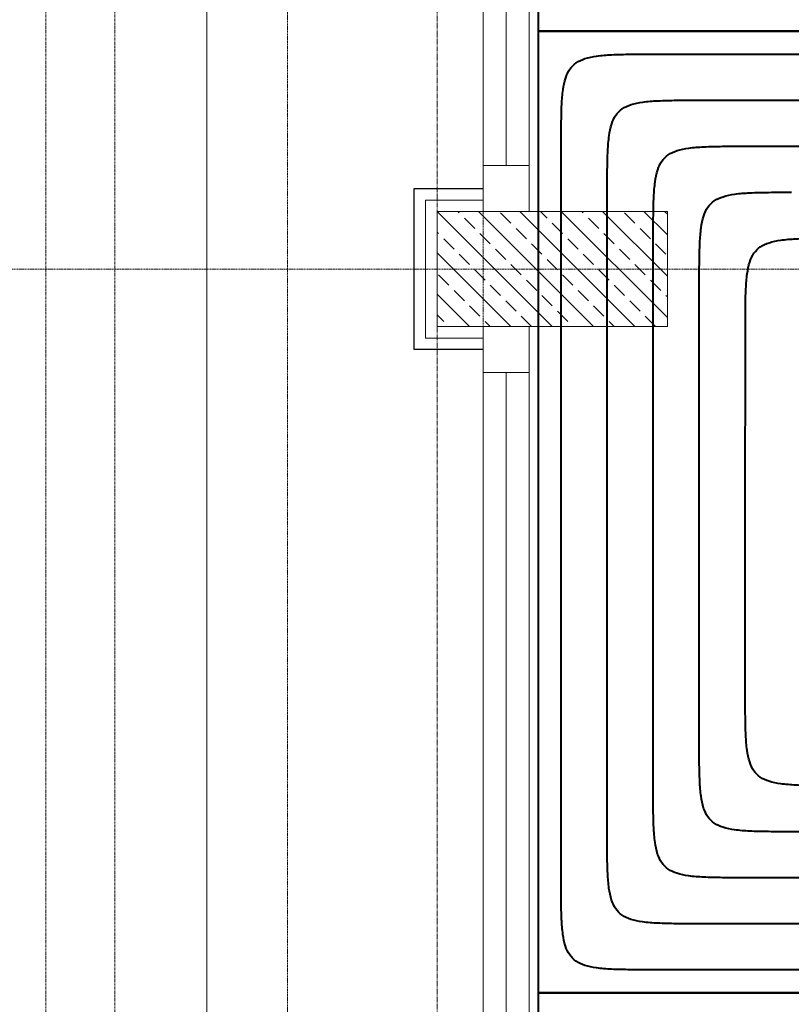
# Model space of a CAD drawing. Header units: millimetres. Extents: x 49908 to 79848, y -11883 to -3092.
# Tile 33 of 222: x 67660 to 67827, y -6386 to -6172. Entities that reach past the tile are written whole.
import ezdxf
from ezdxf.lldxf.tags import DXFTag

# ---------------------------------------------------------------- set-up
doc = ezdxf.new("R2010")
doc.units = ezdxf.units.MM
for name, pattern in [('0.5_0.5', [10, 5, -5]), ('DASHDOT', [1, 0.5, -0.25, 0, -0.25]), ('DASHED', [19.05, 12.7, -6.35])]:
    doc.linetypes.add(name, pattern=pattern)
doc.layers.get('0').update_dxf_attribs({"color": 9, "lineweight": 9})
for name, color, linetype, lineweight in [('A stolarka', 9, 'Continuous', 9), ('A_CIENKA', 9, 'Continuous', 9), ('A_IZOLACJA', 9, 'ZIGZAG', 9), ('A_KONSTRUKCJA', 9, 'Continuous', 25), ('A_OSIE', 9, 'DASHDOT', 9), ('A_PRZERYW', 9, 'DASHED', 9), ('A_WIDOK', 9, 'Continuous', 9)]:
    doc.layers.add(name, color=color, linetype=linetype, lineweight=lineweight)
doc.layers.add('IS_Ogrzewanie_płaszczyznowe', color=7, linetype='SOLID', true_color=0xac00e6)
doc.layers.add('IS_Rys.pętli_o.p._Powrót', color=7, linetype='DASH', lineweight=13, true_color=0x4c9a5f)
doc.layers.add('IS_Rys.pętli_o.p._Zasilanie', color=7, linetype='SOLID', lineweight=13, true_color=0xff8c1a)
tags = doc.linetypes.add('DASH', pattern=[15, 10, -5]).pattern_tags.tags
tags[6:7] = [DXFTag(74, 4), DXFTag(75, 0), DXFTag(340, '0'), DXFTag(46, 0.0), DXFTag(50, 0.0), DXFTag(44, 0.0), DXFTag(45, 0.0)]
tags[4:5] = [DXFTag(74, 4), DXFTag(75, 0), DXFTag(340, '0'), DXFTag(46, 0.0), DXFTag(50, 0.0), DXFTag(44, 0.0), DXFTag(45, 0.0)]
tags = doc.linetypes.add('SOLID', pattern=[10, 10, 0]).pattern_tags.tags
tags[6:7] = [DXFTag(74, 4), DXFTag(75, 0), DXFTag(340, '0'), DXFTag(46, 0.0), DXFTag(50, 0.0), DXFTag(44, 0.0), DXFTag(45, 0.0)]
tags[4:5] = [DXFTag(74, 4), DXFTag(75, 0), DXFTag(340, '0'), DXFTag(46, 0.0), DXFTag(50, 0.0), DXFTag(44, 0.0), DXFTag(45, 0.0)]
doc.linetypes.add('ZIGZAG', pattern='A,0.00254,-5.08,[131,ltypeshp.shx,S=5.08,R=0,X=-5.08,Y=0],-10.16,[131,ltypeshp.shx,S=5.08,R=180,X=5.08,Y=0],-5.08', length=20.32254)

msp = doc.modelspace()

# ---------------------------------------------------------------- hatches: boundary and pattern name
at = {"lineweight": 5, "ltscale": 0.25}
h = msp.add_hatch(dxfattribs=at)
h.set_pattern_fill('ANSI33', color=256, angle=90, style=0)
h.set_pattern_definition([(135, (67775.4694, -6239.1265), (-4.4901, -4.4901), []), (135, (67775.4694, -6234.6363), (-4.4901, -4.4901), [3.175, -1.5875])])
h.paths.add_polyline_path([(67750.47, -6239.13), (67800.47, -6239.13), (67800.47, -6214.13), (67750.47, -6214.13)])

# ---------------------------------------------------------------- linework, layer by layer
msp.add_lwpolyline([(67750.47, -6239.13), (67800.47, -6239.13), (67800.47, -6214.13), (67750.47, -6214.13)], close=True)
at = {"layer": 'A stolarka'}
for points in [[(67760.47, -6036.63), (67760.47, -6214.13)], [(67765.47, -6046.63), (67765.47, -6204.13)], [(67770.47, -6046.63), (67770.47, -6204.13)], [(67770.47, -6214.13), (67770.47, -6204.13), (67760.47, -6204.13), (67760.47, -6214.13), (67770.47, -6214.13)], [(67760.47, -6239.13), (67760.47, -6416.63)], [(67770.47, -6249.13), (67770.47, -6239.13), (67760.47, -6239.13), (67760.47, -6249.13), (67770.47, -6249.13)], [(67765.47, -6249.13), (67765.47, -6406.63)], [(67770.47, -6249.13), (67770.47, -6406.63)]]:
    msp.add_lwpolyline(points, dxfattribs=at)
at = {"layer": 'A_CIENKA'}
msp.add_line((67700.47, -4816.63), (67700.47, -6546.63), dxfattribs=at)
at = {"layer": 'A_IZOLACJA', "ltscale": 0.005}
msp.add_lwpolyline([(67760.47, -6241.63), (67747.97, -6241.63), (67747.97, -6211.63), (67760.47, -6211.63)], dxfattribs=at)
at = {"layer": 'A_KONSTRUKCJA'}
msp.add_lwpolyline([(67760.47, -6244.13), (67745.47, -6244.13), (67745.47, -6209.13), (67760.47, -6209.13)], dxfattribs=at)
at = {"layer": 'A_OSIE', "ltscale": 0.3, "transparency": 33554559}
for p, q in [((67717.97, -3902.99), (67717.97, -7140.05)), ((67760.47, -3902.99), (67760.47, -7140.05)), ((70341.81, -6226.63), (67440.85, -6226.63))]:
    msp.add_line(p, q, dxfattribs=at)
at = {"layer": 'A_PRZERYW', "ltscale": 0.01}
msp.add_lwpolyline([(68680.47, -6566.63), (67750.47, -6566.63), (67750.47, -4643.63)], dxfattribs=at)
at = {"layer": 'A_WIDOK', "linetype": '0.5_0.5', "ltscale": 0.02}
for p, q in [((67665.47, -4636.63), (67665.47, -6651.63)), ((67680.47, -4636.63), (67680.47, -6636.63))]:
    msp.add_line(p, q, dxfattribs=at)
at = {"layer": 'IS_Ogrzewanie_płaszczyznowe', "lineweight": 40}
for p, q in [((67772.46, -5966.01), (67772.42, -6174.95)), ((67772.42, -6174.95), (67772.38, -6383.89)), ((68143.46, -6174.95), (67772.42, -6174.95)), ((67772.42, -6174.95), (68143.46, -6174.95)), ((67772.38, -6383.89), (67772.36, -6546.97)), ((68143.46, -6383.89), (67772.38, -6383.89)), ((67772.38, -6383.89), (68143.46, -6383.89))]:
    msp.add_line(p, q, dxfattribs=at)
at = {"layer": 'IS_Rys.pętli_o.p._Powrót', "lineweight": 40}
for points, knots in [([(67787.42, -6209.95), (67787.42, -6208.29), (67787.41, -6205.27), (67787.49, -6201.17), (67787.74, -6197.86), (67788.24, -6195.23), (67789.16, -6193.17), (67790.65, -6191.68), (67792.71, -6190.77), (67795.33, -6190.26), (67798.64, -6190.02), (67802.75, -6189.94), (67805.76, -6189.95), (67807.42, -6189.95)], [0, 0, 0, 0, 0.0497373, 0.0904723, 0.1232047, 0.1492016, 0.1703736, 0.1897132, 0.2108852, 0.2368821, 0.2696145, 0.3103495, 0.3600868, 0.3600868, 0.3600868, 0.3600868]), ([(67807.42, -6189.95), (67809.6, -6189.95), (67817.77, -6189.95), (67834.87, -6189.95), (67860.84, -6189.95), (67893.15, -6189.95), (67929.26, -6189.95), (67966.63, -6189.95), (68002.74, -6189.95), (68035.04, -6189.95), (68061.01, -6189.95), (68078.12, -6189.95), (68086.28, -6189.95), (68088.46, -6189.95)], [0, 0, 0, 0, 0.065457, 0.244938, 0.513102, 0.844613, 1.214131, 1.596318, 1.965836, 2.297346, 2.565511, 2.744991, 2.810448, 2.810448, 2.810448, 2.810448]), ([(67787.39, -6348.89), (67787.39, -6347.81), (67787.39, -6343.77), (67787.39, -6335.32), (67787.4, -6322.48), (67787.4, -6306.51), (67787.4, -6288.66), (67787.41, -6270.18), (67787.41, -6252.33), (67787.41, -6236.36), (67787.41, -6223.52), (67787.42, -6215.06), (67787.42, -6211.03), (67787.42, -6209.95)], [0, 0, 0, 0, 0.03236, 0.12109, 0.253662, 0.417551, 0.600229, 0.789171, 0.971849, 1.135738, 1.26831, 1.35704, 1.3894, 1.3894, 1.3894, 1.3894]), ([(67807.41, -6229.95), (67807.41, -6228.29), (67807.41, -6225.27), (67807.49, -6221.17), (67807.73, -6217.86), (67808.24, -6215.23), (67809.15, -6213.17), (67810.64, -6211.68), (67812.7, -6210.77), (67815.33, -6210.26), (67818.64, -6210.02), (67822.74, -6209.94), (67825.76, -6209.95), (67827.42, -6209.95)], [0, 0, 0, 0, 0.0497373, 0.0904723, 0.1232047, 0.1492016, 0.1703736, 0.1897132, 0.2108852, 0.2368821, 0.2696145, 0.3103495, 0.3600868, 0.3600868, 0.3600868, 0.3600868]), ([(67807.39, -6328.89), (67807.4, -6328.12), (67807.4, -6325.24), (67807.4, -6319.22), (67807.4, -6310.08), (67807.4, -6298.71), (67807.4, -6286), (67807.4, -6272.84), (67807.41, -6260.13), (67807.41, -6248.75), (67807.41, -6239.61), (67807.41, -6233.59), (67807.41, -6230.71), (67807.41, -6229.95)], [0, 0, 0, 0, 0.0230439, 0.0862287, 0.1806343, 0.2973404, 0.4274268, 0.5619733, 0.6920597, 0.8087658, 0.9031713, 0.9663561, 0.9894, 0.9894, 0.9894, 0.9894]), ([(67827.39, -6348.89), (67825.73, -6348.89), (67822.72, -6348.89), (67818.61, -6348.81), (67815.3, -6348.57), (67812.68, -6348.06), (67810.62, -6347.15), (67809.13, -6345.66), (67808.22, -6343.6), (67807.71, -6340.98), (67807.47, -6337.67), (67807.39, -6333.56), (67807.39, -6330.54), (67807.39, -6328.89)], [0, 0, 0, 0, 0.0497372, 0.0904719, 0.1232032, 0.1491981, 0.1703672, 0.1897033, 0.2108724, 0.2368673, 0.2695986, 0.3103333, 0.3600705, 0.3600705, 0.3600705, 0.3600705]), ([(67807.39, -6368.89), (67805.73, -6368.89), (67802.71, -6368.89), (67798.61, -6368.81), (67795.3, -6368.57), (67792.67, -6368.06), (67790.62, -6367.15), (67789.13, -6365.66), (67788.21, -6363.6), (67787.71, -6360.98), (67787.46, -6357.67), (67787.39, -6353.56), (67787.39, -6350.54), (67787.39, -6348.89)], [0, 0, 0, 0, 0.0497372, 0.0904719, 0.1232032, 0.1491981, 0.1703672, 0.1897033, 0.2108724, 0.2368673, 0.2695986, 0.3103333, 0.3600705, 0.3600705, 0.3600705, 0.3600705]), ([(68088.46, -6348.89), (68086.44, -6348.89), (68078.85, -6348.89), (68062.97, -6348.89), (68038.84, -6348.89), (68008.83, -6348.89), (67975.29, -6348.89), (67940.57, -6348.89), (67907.03, -6348.89), (67877.02, -6348.89), (67852.89, -6348.89), (67837, -6348.89), (67829.42, -6348.89), (67827.39, -6348.89)], [0, 0, 0, 0, 0.060806, 0.227532, 0.476641, 0.784593, 1.127853, 1.482882, 1.826141, 2.134094, 2.383203, 2.549929, 2.610735, 2.610735, 2.610735, 2.610735]), ([(68108.46, -6368.89), (68106.13, -6368.89), (68097.38, -6368.89), (68079.06, -6368.89), (68051.24, -6368.89), (68016.63, -6368.89), (67977.95, -6368.89), (67937.91, -6368.89), (67899.23, -6368.89), (67864.62, -6368.89), (67836.79, -6368.89), (67818.47, -6368.89), (67809.73, -6368.89), (67807.39, -6368.89)], [0, 0, 0, 0, 0.070123, 0.262396, 0.549675, 0.904815, 1.300671, 1.7101, 2.105956, 2.461096, 2.748375, 2.940648, 3.010771, 3.010771, 3.010771, 3.010771])]:
    msp.add_open_spline(points, degree=3, knots=knots, dxfattribs=at)
at = {"layer": 'IS_Rys.pętli_o.p._Zasilanie', "lineweight": 40}
for points, knots in [([(67777.42, -6199.95), (67777.42, -6198.29), (67777.42, -6195.27), (67777.49, -6191.17), (67777.74, -6187.86), (67778.25, -6185.23), (67779.16, -6183.17), (67780.65, -6181.68), (67782.71, -6180.77), (67785.33, -6180.26), (67788.64, -6180.02), (67792.75, -6179.94), (67795.76, -6179.95), (67797.42, -6179.95)], [0, 0, 0, 0, 0.0497373, 0.0904723, 0.1232047, 0.1492016, 0.1703736, 0.1897132, 0.2108852, 0.2368821, 0.2696145, 0.3103495, 0.3600868, 0.3600868, 0.3600868, 0.3600868]), ([(67797.42, -6179.95), (67799.76, -6179.95), (67808.5, -6179.95), (67826.82, -6179.95), (67854.64, -6179.95), (67889.25, -6179.95), (67927.93, -6179.95), (67967.96, -6179.95), (68006.64, -6179.95), (68041.24, -6179.95), (68069.06, -6179.95), (68087.38, -6179.95), (68096.13, -6179.95), (68098.46, -6179.95)], [0, 0, 0, 0, 0.070115, 0.262367, 0.549613, 0.904712, 1.300524, 1.709906, 2.105718, 2.460818, 2.748064, 2.940315, 3.01043, 3.01043, 3.01043, 3.01043]), ([(67777.39, -6358.89), (67777.39, -6357.65), (67777.39, -6353.04), (67777.39, -6343.36), (67777.39, -6328.67), (67777.4, -6310.4), (67777.4, -6289.98), (67777.41, -6268.85), (67777.41, -6248.43), (67777.41, -6230.16), (67777.42, -6215.47), (67777.42, -6205.8), (67777.42, -6201.18), (67777.42, -6199.95)], [0, 0, 0, 0, 0.037018, 0.13852, 0.290176, 0.477656, 0.68663, 0.90277, 1.111744, 1.299224, 1.45088, 1.552382, 1.5894, 1.5894, 1.5894, 1.5894]), ([(67797.41, -6219.95), (67797.41, -6218.29), (67797.41, -6215.27), (67797.49, -6211.17), (67797.73, -6207.86), (67798.24, -6205.23), (67799.16, -6203.17), (67800.64, -6201.68), (67802.7, -6200.77), (67805.33, -6200.26), (67808.64, -6200.02), (67812.74, -6199.94), (67815.76, -6199.95), (67817.42, -6199.95)], [0, 0, 0, 0, 0.0497373, 0.0904723, 0.1232047, 0.1492016, 0.1703736, 0.1897132, 0.2108852, 0.2368821, 0.2696145, 0.3103495, 0.3600868, 0.3600868, 0.3600868, 0.3600868]), ([(67817.42, -6199.95), (67819.44, -6199.95), (67827.03, -6199.95), (67842.91, -6199.95), (67867.04, -6199.95), (67897.05, -6199.95), (67930.58, -6199.95), (67965.3, -6199.95), (67998.84, -6199.95), (68028.84, -6199.95), (68052.97, -6199.95), (68068.85, -6199.95), (68076.44, -6199.95), (68078.46, -6199.95)], [0, 0, 0, 0, 0.0608, 0.227509, 0.476592, 0.784513, 1.127737, 1.482729, 1.825954, 2.133875, 2.382958, 2.549667, 2.610466, 2.610466, 2.610466, 2.610466]), ([(67797.39, -6338.89), (67797.39, -6337.96), (67797.39, -6334.51), (67797.4, -6327.27), (67797.4, -6316.28), (67797.4, -6302.61), (67797.4, -6287.33), (67797.41, -6271.51), (67797.41, -6256.23), (67797.41, -6242.56), (67797.41, -6231.56), (67797.41, -6224.33), (67797.41, -6220.87), (67797.41, -6219.95)], [0, 0, 0, 0, 0.027702, 0.103659, 0.217148, 0.357446, 0.513828, 0.675572, 0.831954, 0.972252, 1.085741, 1.161698, 1.1894, 1.1894, 1.1894, 1.1894]), ([(67817.41, -6239.95), (67817.41, -6238.29), (67817.41, -6235.27), (67817.49, -6231.17), (67817.73, -6227.86), (67818.24, -6225.23), (67819.15, -6223.17), (67820.64, -6221.68), (67822.7, -6220.77), (67825.32, -6220.26), (67828.63, -6220.02), (67832.74, -6219.94), (67835.76, -6219.95), (67837.41, -6219.95)], [0, 0, 0, 0, 0.0497373, 0.0904723, 0.1232047, 0.1492016, 0.1703736, 0.1897132, 0.2108852, 0.2368821, 0.2696145, 0.3103495, 0.3600868, 0.3600868, 0.3600868, 0.3600868]), ([(67817.4, -6318.89), (67817.4, -6318.27), (67817.4, -6315.98), (67817.4, -6311.18), (67817.4, -6303.88), (67817.4, -6294.81), (67817.4, -6284.67), (67817.4, -6274.17), (67817.41, -6264.03), (67817.41, -6254.95), (67817.41, -6247.66), (67817.41, -6242.85), (67817.41, -6240.56), (67817.41, -6239.95)], [0, 0, 0, 0, 0.0183857, 0.0687982, 0.1441204, 0.2372352, 0.3410256, 0.4483745, 0.5521649, 0.6452797, 0.7206018, 0.7710143, 0.7894, 0.7894, 0.7894, 0.7894]), ([(67837.39, -6338.89), (67835.74, -6338.89), (67832.72, -6338.89), (67828.61, -6338.81), (67825.3, -6338.57), (67822.68, -6338.06), (67820.62, -6337.15), (67819.13, -6335.66), (67818.22, -6333.6), (67817.71, -6330.98), (67817.47, -6327.67), (67817.39, -6323.56), (67817.4, -6320.54), (67817.4, -6318.89)], [0, 0, 0, 0, 0.0497372, 0.0904719, 0.1232032, 0.1491981, 0.1703672, 0.1897033, 0.2108724, 0.2368673, 0.2695986, 0.3103333, 0.3600705, 0.3600705, 0.3600705, 0.3600705]), ([(67817.39, -6358.89), (67815.73, -6358.89), (67812.72, -6358.89), (67808.61, -6358.81), (67805.3, -6358.57), (67802.67, -6358.06), (67800.62, -6357.15), (67799.13, -6355.66), (67798.22, -6353.6), (67797.71, -6350.98), (67797.47, -6347.67), (67797.39, -6343.56), (67797.39, -6340.54), (67797.39, -6338.89)], [0, 0, 0, 0, 0.0497372, 0.0904719, 0.1232032, 0.1491981, 0.1703672, 0.1897033, 0.2108724, 0.2368673, 0.2695986, 0.3103333, 0.3600705, 0.3600705, 0.3600705, 0.3600705]), ([(67797.39, -6378.89), (67795.73, -6378.89), (67792.71, -6378.89), (67788.61, -6378.81), (67785.3, -6378.57), (67782.67, -6378.06), (67780.61, -6377.15), (67779.12, -6375.66), (67778.21, -6373.6), (67777.71, -6370.98), (67777.46, -6367.67), (67777.39, -6363.56), (67777.39, -6360.54), (67777.39, -6358.89)], [0, 0, 0, 0, 0.0497372, 0.0904719, 0.1232032, 0.1491981, 0.1703672, 0.1897033, 0.2108724, 0.2368673, 0.2695986, 0.3103333, 0.3600705, 0.3600705, 0.3600705, 0.3600705]), ([(68098.46, -6358.89), (68096.28, -6358.89), (68088.12, -6358.89), (68071.01, -6358.89), (68045.04, -6358.89), (68012.73, -6358.89), (67976.62, -6358.89), (67939.24, -6358.89), (67903.13, -6358.89), (67870.82, -6358.89), (67844.84, -6358.89), (67827.74, -6358.89), (67819.57, -6358.89), (67817.39, -6358.89)], [0, 0, 0, 0, 0.065465, 0.244964, 0.513158, 0.844704, 1.214262, 1.596491, 1.966049, 2.297595, 2.565789, 2.745288, 2.810753, 2.810753, 2.810753, 2.810753]), ([(68118.46, -6378.89), (68115.97, -6378.89), (68106.64, -6378.89), (68087.1, -6378.89), (68057.43, -6378.89), (68020.52, -6378.89), (67979.27, -6378.89), (67936.58, -6378.89), (67895.33, -6378.89), (67858.42, -6378.89), (67828.75, -6378.89), (67809.21, -6378.89), (67799.88, -6378.89), (67797.39, -6378.89)], [0, 0, 0, 0, 0.074782, 0.279828, 0.586192, 0.964925, 1.38708, 1.823709, 2.245864, 2.624597, 2.93096, 3.136007, 3.210789, 3.210789, 3.210789, 3.210789])]:
    msp.add_open_spline(points, degree=3, knots=knots, dxfattribs=at)

doc.saveas('drawing.dxf')
